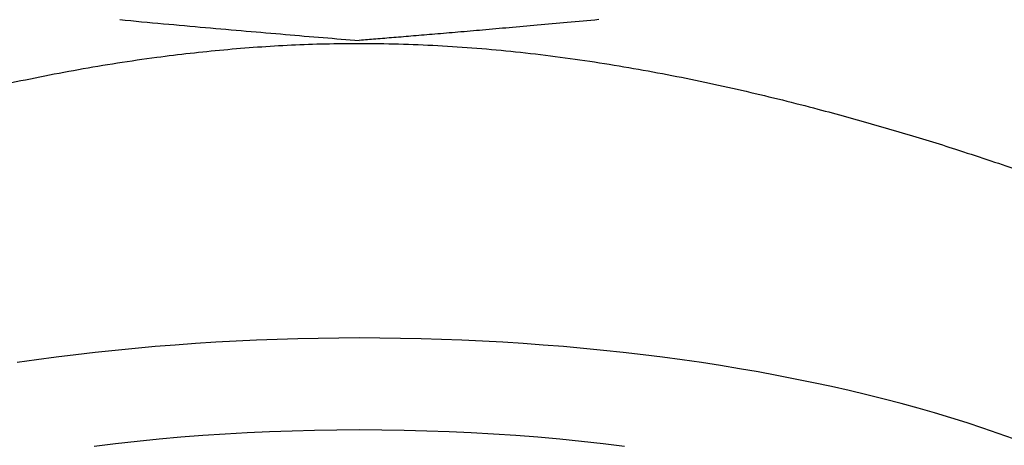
# Model space of a CAD drawing. Header units: millimetres. Extents: x 8 to 623, y 12 to 571.
# Tile 22 of 29: x 317.84 to 330.17, y 497.39 to 502.73. Entities that reach past the tile are written whole.
import ezdxf

# ---------------------------------------------------------------- set-up
doc = ezdxf.new("R2010")
doc.units = ezdxf.units.MM

msp = doc.modelspace()

# ---------------------------------------------------------------- linework, layer by layer
at = {"color": 7, "linetype": 'Continuous', "lineweight": 30, "flags": 128}
for points in [[(330.286, 497.475), (330.096, 497.543), (329.902, 497.61), (329.705, 497.674), (329.504, 497.737), (329.299, 497.799), (329.092, 497.858), (328.881, 497.916), (328.667, 497.972), (328.45, 498.026), (328.23, 498.079), (328.007, 498.129), (327.781, 498.178), (327.553, 498.225), (327.322, 498.27), (327.089, 498.313), (326.854, 498.354), (326.616, 498.393), (326.377, 498.43), (326.135, 498.464), (325.891, 498.497), (325.646, 498.528), (325.399, 498.557), (325.151, 498.584), (324.901, 498.608), (324.65, 498.631), (324.397, 498.651), (324.144, 498.67), (323.889, 498.686), (323.634, 498.7), (323.378, 498.712), (323.122, 498.721), (322.865, 498.729), (322.608, 498.734), (322.35, 498.737), (322.092, 498.739), (321.835, 498.737), (321.577, 498.734), (321.32, 498.729), (321.063, 498.721), (320.806, 498.712), (320.55, 498.7), (320.295, 498.686), (320.041, 498.67), (319.787, 498.651), (319.535, 498.631), (319.284, 498.608), (319.034, 498.584), (318.785, 498.557), (318.539, 498.528), (318.293, 498.497), (318.05, 498.464), (317.808, 498.43)], [(325.414, 497.38), (325.145, 497.413), (324.875, 497.443), (324.602, 497.47), (324.327, 497.494), (324.051, 497.515), (323.774, 497.534), (323.495, 497.55), (323.216, 497.563), (322.936, 497.573), (322.655, 497.58), (322.374, 497.584), (322.092, 497.586), (321.811, 497.584), (321.53, 497.58), (321.249, 497.573), (320.969, 497.563), (320.689, 497.55), (320.411, 497.534), (320.133, 497.515), (319.857, 497.494), (319.583, 497.47), (319.31, 497.443), (319.039, 497.413), (318.77, 497.38)]]:
    msp.add_lwpolyline(points, dxfattribs=at)
at = {"color": 7, "linetype": 'Continuous', "lineweight": 30}
for points, knots in [([(319.092, 502.729), (319.274, 502.712), (319.632, 502.679), (320.16, 502.631), (320.67, 502.587), (321.161, 502.544), (321.633, 502.505), (321.941, 502.479), (322.092, 502.467)], [0, 0, 0, 0, 0.1821124, 0.3580702, 0.5278626, 0.6914682, 0.8488582, 1, 1, 1, 1]), ([(325.092, 502.729), (324.96, 502.716), (324.704, 502.693), (324.329, 502.659), (323.976, 502.628), (323.644, 502.599), (323.334, 502.572), (323.045, 502.547), (322.777, 502.525), (322.53, 502.504), (322.304, 502.486), (322.161, 502.474), (322.092, 502.468)], [0, 0, 0, 0, 0.131984, 0.256809, 0.37448, 0.485013, 0.588428, 0.684757, 0.774036, 0.856306, 0.931612, 1, 1, 1, 1]), ([(310.772, 499.46), (310.835, 499.497), (310.961, 499.573), (311.172, 499.692), (311.399, 499.813), (311.645, 499.938), (311.911, 500.066), (312.197, 500.197), (312.499, 500.329), (312.815, 500.46), (313.144, 500.589), (313.485, 500.717), (313.839, 500.844), (314.21, 500.971), (314.597, 501.098), (315, 501.225), (315.415, 501.349), (315.839, 501.471), (316.271, 501.589), (316.711, 501.703), (317.158, 501.812), (317.618, 501.916), (318.09, 502.014), (318.572, 502.106), (319.061, 502.188), (319.528, 502.256), (319.973, 502.31), (320.393, 502.353), (320.816, 502.388), (321.241, 502.413), (321.666, 502.429), (321.95, 502.43), (322.092, 502.431)], [0, 0, 0, 0, 0.0335279, 0.0670849, 0.1006423, 0.1341706, 0.1686625, 0.2031852, 0.2377082, 0.2722004, 0.3059347, 0.3396976, 0.3734605, 0.4071949, 0.4418842, 0.4766045, 0.5113251, 0.5460151, 0.580189, 0.6143912, 0.648594, 0.6827687, 0.7178728, 0.753007, 0.7881408, 0.8232443, 0.8526728, 0.8821398, 0.9116252, 0.9411092, 0.9705733, 1, 1, 1, 1]), ([(322.092, 502.431), (322.256, 502.43), (322.584, 502.428), (323.075, 502.406), (323.564, 502.374), (324.056, 502.328), (324.548, 502.27), (325.041, 502.2), (325.528, 502.12), (326.008, 502.032), (326.478, 501.935), (326.94, 501.832), (327.393, 501.723), (327.812, 501.615), (328.197, 501.512), (328.549, 501.413), (328.894, 501.312), (329.232, 501.21), (329.586, 501.098), (329.955, 500.977), (330.336, 500.847), (330.702, 500.716), (331.033, 500.592), (331.331, 500.475), (331.599, 500.365), (331.855, 500.255), (332.101, 500.146), (332.344, 500.033), (332.582, 499.917), (332.814, 499.798), (333.03, 499.682), (333.232, 499.568), (333.353, 499.496), (333.413, 499.46)], [0, 0, 0, 0, 0.033987, 0.068003, 0.10202, 0.136008, 0.170959, 0.205941, 0.240922, 0.275874, 0.310369, 0.344892, 0.379414, 0.413908, 0.442278, 0.470673, 0.499076, 0.527471, 0.55584, 0.590703, 0.625597, 0.660491, 0.695354, 0.724089, 0.752852, 0.781623, 0.810385, 0.83912, 0.871271, 0.90346, 0.935662, 0.96785, 1, 1, 1, 1])]:
    msp.add_open_spline(points, degree=3, knots=knots, dxfattribs=at)

doc.saveas('drawing.dxf')
